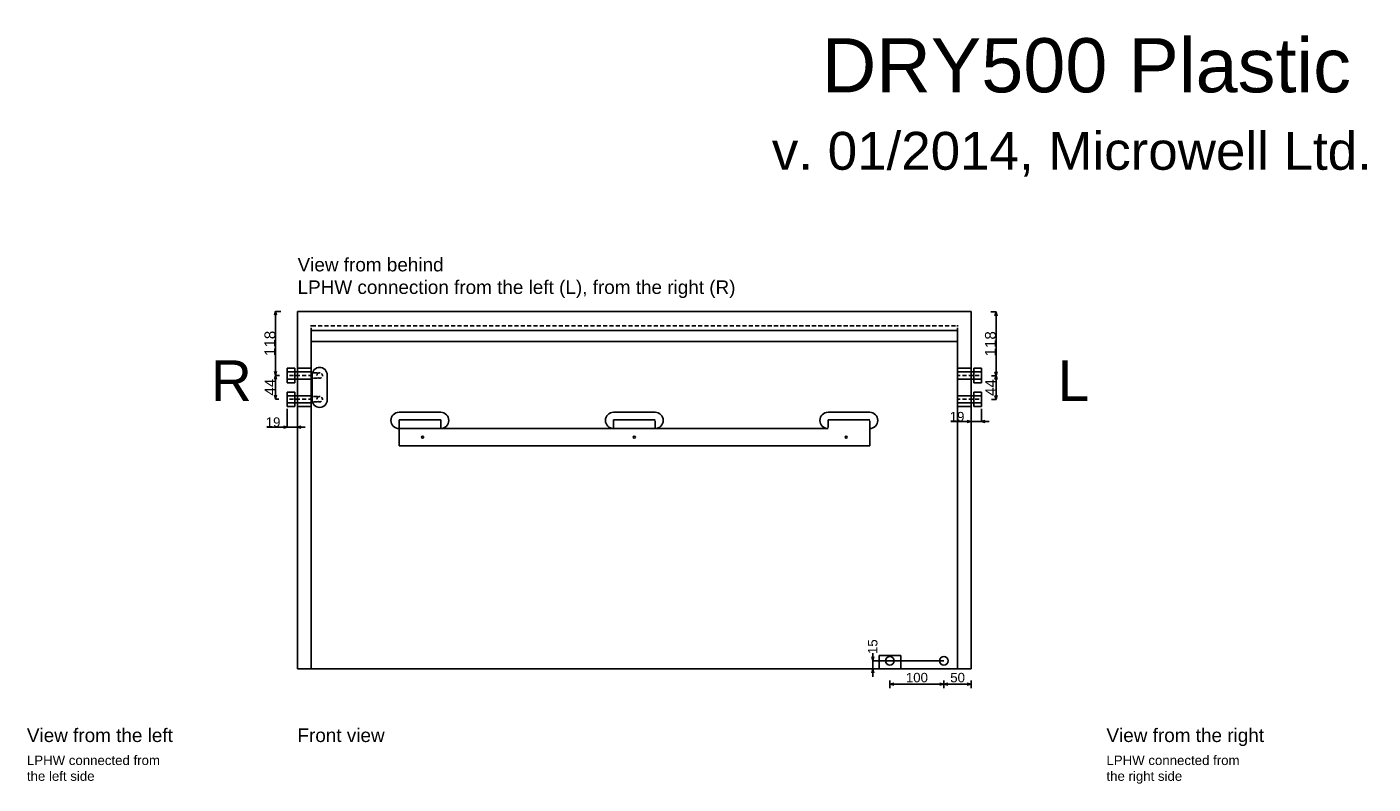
# Model space of a CAD drawing. Extents: x -655 to 3472, y -625 to 2146.
# Tile 3 of 4: x -500 to 1988, y 747 to 2146. Entities that reach past the tile are written whole.
import ezdxf

# ---------------------------------------------------------------- set-up
doc = ezdxf.new("R2010")
doc.units = 0
doc.header["$MEASUREMENT"] = 0
doc.linetypes.add('Achse', pattern=[11.5, 0, -4, 7.5, 0])
doc.linetypes.add('Hidden Line', pattern=[19.5611, 14.1111, -5.45])
for name, color, linetype in [('Desky', 7, 'Continuous'), ('Kóty délkové', 7, 'Continuous'), ('Nábytek a zařízení', 7, 'Continuous'), ('Oblouky a kružnice', 7, 'Continuous'), ('Střechy', 7, 'Continuous'), ('Textové bloky', 7, 'Continuous'), ('Zdi', 7, 'Continuous'), ('Čáry', 7, 'Continuous')]:
    doc.layers.add(name, color=color, linetype=linetype)
doc.styles.add('GENERATED_STYLE_1', font='ARIAL.ttf')
doc.dimstyles.new('Dimstyle_32D', dxfattribs={"dimtxt": 17.5, "dimasz": 7.125, "dimexe": 0.18, "dimexo": 0, "dimgap": 0.09, "dimtad": 1, "dimdec": 0, "dimzin": 0, "dimdsep": 46, "dimtxsty": 'GENERATED_STYLE_1', "dimblk": 'ARROWHEAD_3', "dimblk1": 'ARROWHEAD_3', "dimblk2": 'ARROWHEAD_3', "dimcen": 0.09, "dimclrd": 7, "dimclre": 7, "dimclrt": 7, "dimazin": 0, "dimtfac": 1, "dimtdec": 4, "dimtmove": 0, "dimatfit": 0, "dimfxl": 1, "dimtolj": 1, "dimtzin": 0, "dimarcsym": 0})
doc.dimstyles.new('Peter', dxfattribs={"dimtxt": 20, "dimasz": 7.125, "dimexe": 0.18, "dimexo": 0, "dimgap": 0.09, "dimtad": 1, "dimdec": 0, "dimzin": 0, "dimdsep": 46, "dimtxsty": 'GENERATED_STYLE_1', "dimblk": 'ARROWHEAD_3', "dimblk1": 'ARROWHEAD_3', "dimblk2": 'ARROWHEAD_3', "dimcen": 0.09, "dimclrd": 7, "dimclre": 7, "dimclrt": 7, "dimazin": 0, "dimtfac": 1, "dimtdec": 4, "dimtmove": 0, "dimatfit": 0, "dimfxl": 1, "dimtolj": 1, "dimtzin": 0, "dimarcsym": 0})

# ---------------------------------------------------------------- blocks, each defined once
blk = doc.blocks.new('ARROWHEAD_3')
at = {"color": 0, "linetype": 'Continuous'}
blk.add_line((0, 0), (-1, 0), dxfattribs=at)
blk.add_lwpolyline([(-1, 0.2679), (0, 0), (-1, -0.2679)], dxfattribs=at)
blk = doc.blocks.new('*D6')
at = {"layer": 'Defpoints', "color": 0}
for p in [(-19, 1440.5), (0, 1440.5), (-19, 1406.7)]:
    blk.add_point(p, dxfattribs=at)
at = {"layer": 'Kóty délkové', "color": 7, "linetype": 'Continuous', "lineweight": -2}
for p, q in [((-19, 1440.5), (-19, 1406.5)), ((0, 1440.5), (0, 1406.5)), ((-19, 1406.7), (-56.9, 1406.7)), ((0, 1406.7), (-19, 1406.7)), ((0, 1406.7), (14.2, 1406.7))]:
    blk.add_line(p, q, dxfattribs=at)
at = {"layer": 'Kóty délkové', "color": 7, "lineweight": -2, "xscale": 7.124999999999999, "yscale": 7.124999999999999, "zscale": 7.124999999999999}
blk.add_blockref('ARROWHEAD_3', (-19, 1406.7), dxfattribs=at)
at = {"layer": 'Kóty délkové', "color": 7, "lineweight": -2, "xscale": 7.124999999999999, "yscale": 7.124999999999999, "zscale": 7.124999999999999, "rotation": 180}
blk.add_blockref('ARROWHEAD_3', (0, 1406.7), dxfattribs=at)
at = {"layer": 'Kóty délkové', "color": 7, "linetype": 'Continuous', "insert": (-45.1, 1415.7), "char_height": 17.5, "attachment_point": 5, "style": 'GENERATED_STYLE_1'}
blk.add_mtext('\\A1;19', dxfattribs=at)
blk = doc.blocks.new('*D7')
at = {"layer": 'Defpoints', "color": 0}
for p in [(1063.1, 975), (1194.5, 975), (1245, 960)]:
    blk.add_point(p, dxfattribs=at)
at = {"layer": 'Kóty délkové', "color": 7, "linetype": 'Continuous', "lineweight": -2}
for p, q in [((1194.5, 975), (1062.9, 975)), ((1063.1, 982.1), (1063.1, 989.2)), ((1063.1, 960), (1063.1, 975)), ((1245, 960), (1062.9, 960)), ((1063.1, 960), (1063.1, 945.7))]:
    blk.add_line(p, q, dxfattribs=at)
at = {"layer": 'Kóty délkové', "color": 7, "lineweight": -2, "xscale": 7.124999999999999, "yscale": 7.124999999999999, "zscale": 7.124999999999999}
for p, rotation in [((1063.1, 975), 270), ((1063.1, 960), 90)]:
    blk.add_blockref('ARROWHEAD_3', p, dxfattribs=dict(at, rotation=rotation))
at = {"layer": 'Kóty délkové', "color": 7, "linetype": 'Continuous', "insert": (1063.1, 1001.1), "char_height": 17.5, "attachment_point": 5, "rotation": 90, "style": 'GENERATED_STYLE_1'}
blk.add_mtext('\\A1;15', dxfattribs=at)
blk = doc.blocks.new('*D9')
at = {"layer": 'Kóty délkové', "color": 7, "linetype": 'Continuous'}
for p, q in [((3552.2, 22344.2), (3452.2, 22344.2)), ((3552.2, 22344.2), (3545, 22346.1)), ((3552.2, 22344.2), (3545, 22342.3)), ((3552.2, 22351.2), (3552.2, 22337.2)), ((3552.2, 22344.2), (3559.5, 22346.1)), ((3602.7, 22344.2), (3552.2, 22344.2)), ((3552.2, 22344.2), (3559.5, 22342.3)), ((3602.7, 22344.2), (3595.4, 22346.1)), ((3602.7, 22344.2), (3595.4, 22342.3)), ((3602.7, 22351.2), (3602.7, 22337.2))]:
    blk.add_line(p, q, dxfattribs=at)
at = {"layer": 'Kóty délkové', "color": 7, "style": 'GENERATED_STYLE_1', "oblique": 0}
blk.add_text('50', height=17.5, dxfattribs=at).set_placement((3564, 22347.7))
blk = doc.blocks.new('*D10')
at = {"layer": 'Kóty délkové', "color": 7, "linetype": 'Continuous'}
for p, q in [((3452.2, 22351.2), (3452.2, 22337.2)), ((3452.2, 22344.2), (3459.5, 22346.1)), ((3552.2, 22344.2), (3452.2, 22344.2)), ((3452.2, 22344.2), (3459.5, 22342.3)), ((3552.2, 22344.2), (3545, 22346.1)), ((3552.2, 22344.2), (3545, 22342.3))]:
    blk.add_line(p, q, dxfattribs=at)
at = {"layer": 'Kóty délkové', "color": 7, "style": 'GENERATED_STYLE_1', "oblique": 0}
blk.add_text('100', height=17.5, dxfattribs=at).set_placement((3482, 22347.7))
blk = doc.blocks.new('*D11')
at = {"layer": 'Defpoints', "color": 0}
for p in [(1245, 1620), (1264, 1440.5), (1245, 1416.9)]:
    blk.add_point(p, dxfattribs=at)
at = {"layer": 'Kóty délkové', "color": 7, "linetype": 'Continuous', "lineweight": -2}
for p, q in [((1245, 1620), (1245, 1416.7)), ((1264, 1440.5), (1264, 1416.7)), ((1245, 1416.9), (1207.1, 1416.9)), ((1264, 1416.9), (1245, 1416.9)), ((1264, 1416.9), (1278.3, 1416.9))]:
    blk.add_line(p, q, dxfattribs=at)
at = {"layer": 'Kóty délkové', "color": 7, "lineweight": -2, "xscale": 7.124999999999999, "yscale": 7.124999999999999, "zscale": 7.124999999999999}
blk.add_blockref('ARROWHEAD_3', (1245, 1416.9), dxfattribs=at)
at = {"layer": 'Kóty délkové', "color": 7, "lineweight": -2, "xscale": 7.124999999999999, "yscale": 7.124999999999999, "zscale": 7.124999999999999, "rotation": 180}
blk.add_blockref('ARROWHEAD_3', (1264, 1416.9), dxfattribs=at)
at = {"layer": 'Kóty délkové', "color": 7, "linetype": 'Continuous', "insert": (1218.9, 1425.9), "char_height": 17.5, "attachment_point": 5, "style": 'GENERATED_STYLE_1'}
blk.add_mtext('\\A1;19', dxfattribs=at)
blk = doc.blocks.new('*D159')
at = {"color": 7, "linetype": 'Continuous', "lineweight": -2}
for p, q in [((-30.5, 1620.4), (-40.7, 1620.4)), ((-40.5, 1509.4), (-40.5, 1613.3)), ((-33.4, 1502.2), (-40.7, 1502.2))]:
    blk.add_line(p, q, dxfattribs=at)
at = {"layer": 'Defpoints', "color": 0}
for p in [(-40.5, 1620.4), (-30.5, 1620.4), (-33.4, 1502.2)]:
    blk.add_point(p, dxfattribs=at)
at = {"color": 7, "lineweight": -2, "xscale": 7.124999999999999, "yscale": 7.124999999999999, "zscale": 7.124999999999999}
for p, rotation in [((-40.5, 1620.4), 90), ((-40.5, 1502.2), 270)]:
    blk.add_blockref('ARROWHEAD_3', p, dxfattribs=dict(at, rotation=rotation))
at = {"color": 7, "linetype": 'Continuous', "lineweight": 0, "insert": (-50.8, 1561.3), "char_height": 20, "attachment_point": 5, "rotation": 90, "style": 'GENERATED_STYLE_1'}
blk.add_mtext('\\A1;118', dxfattribs=at)
blk = doc.blocks.new('*D160')
at = {"color": 7, "linetype": 'Continuous', "lineweight": -2}
for p, q in [((-40.3, 1502.4), (-40.7, 1502.4)), ((-40.5, 1465.7), (-40.5, 1495.3)), ((-34.5, 1458.6), (-40.7, 1458.6))]:
    blk.add_line(p, q, dxfattribs=at)
at = {"layer": 'Defpoints', "color": 0}
for p in [(-40.5, 1502.4), (-40.3, 1502.4), (-34.5, 1458.6)]:
    blk.add_point(p, dxfattribs=at)
at = {"color": 7, "lineweight": -2, "xscale": 7.124999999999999, "yscale": 7.124999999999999, "zscale": 7.124999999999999}
for p, rotation in [((-40.5, 1502.4), 90), ((-40.5, 1458.6), 270)]:
    blk.add_blockref('ARROWHEAD_3', p, dxfattribs=dict(at, rotation=rotation))
at = {"color": 7, "linetype": 'Continuous', "lineweight": 0, "insert": (-50.6, 1480.5), "char_height": 20, "attachment_point": 5, "rotation": 90, "style": 'GENERATED_STYLE_1'}
blk.add_mtext('\\A1;44', dxfattribs=at)
blk = doc.blocks.new('*D164')
at = {"color": 7, "linetype": 'Continuous', "lineweight": -2}
for p, q in [((1281.2, 1619.6), (1291.1, 1619.6)), ((1290.9, 1508.9), (1290.9, 1612.4)), ((1282.4, 1501.7), (1291.1, 1501.7))]:
    blk.add_line(p, q, dxfattribs=at)
at = {"layer": 'Defpoints', "color": 0}
for p in [(1281.2, 1619.6), (1290.9, 1619.6), (1282.4, 1501.7)]:
    blk.add_point(p, dxfattribs=at)
at = {"color": 7, "lineweight": -2, "xscale": 7.124999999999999, "yscale": 7.124999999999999, "zscale": 7.124999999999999}
for p, rotation in [((1290.9, 1619.6), 90), ((1290.9, 1501.7), 270)]:
    blk.add_blockref('ARROWHEAD_3', p, dxfattribs=dict(at, rotation=rotation))
at = {"color": 7, "linetype": 'Continuous', "lineweight": 0, "insert": (1280.6, 1560.6), "char_height": 20, "attachment_point": 5, "rotation": 90, "style": 'GENERATED_STYLE_1'}
blk.add_mtext('\\A1;118', dxfattribs=at)
blk = doc.blocks.new('*D165')
at = {"color": 7, "linetype": 'Continuous', "lineweight": -2}
for p, q in [((1291.1, 1501.5), (1290.8, 1501.5)), ((1290.9, 1464.9), (1290.9, 1494.4)), ((1282.4, 1457.7), (1291.1, 1457.7))]:
    blk.add_line(p, q, dxfattribs=at)
at = {"layer": 'Defpoints', "color": 0}
for p in [(1290.9, 1501.5), (1291.1, 1501.5), (1282.4, 1457.7)]:
    blk.add_point(p, dxfattribs=at)
at = {"color": 7, "lineweight": -2, "xscale": 7.124999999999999, "yscale": 7.124999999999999, "zscale": 7.124999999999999}
for p, rotation in [((1290.9, 1501.5), 90), ((1290.9, 1457.7), 270)]:
    blk.add_blockref('ARROWHEAD_3', p, dxfattribs=dict(at, rotation=rotation))
at = {"color": 7, "linetype": 'Continuous', "lineweight": 0, "insert": (1280.9, 1479.6), "char_height": 20, "attachment_point": 5, "rotation": 90, "style": 'GENERATED_STYLE_1'}
blk.add_mtext('\\A1;44', dxfattribs=at)
blk = doc.blocks.new('DIM_18', base_point=(3552.2, 22344.2))
at = {"layer": 'Kóty délkové', "color": 7, "linetype": 'Continuous'}
dim = blk.add_linear_dim(base=(3552.2136, 22344.1963), p1=(3602.6884, 22372.4036), p2=(3552.2136, 22387.4036), angle=180, dimstyle='Dimstyle_32D', dxfattribs=at)
dim.commit()
dim.dimension.update_dxf_attribs({"geometry": '*D9', "text_midpoint": (3570.701, 22356.4463)})
dim = blk.add_aligned_dim(p1=(3552.2, 22387.4), p2=(3452.2, 22387.4), distance=43.2, dimstyle='Dimstyle_32D', dxfattribs=at)
dim.commit()
dim.dimension.update_dxf_attribs({"geometry": '*D10', "text_midpoint": (3488.7, 22356.4)})

msp = doc.modelspace()

# ---------------------------------------------------------------- linework, layer by layer
at = {"layer": 'Desky', "color": 7, "linetype": 'Achse'}
msp.add_line((1220, 1594), (25, 1594), dxfattribs=at)
at = {"layer": 'Desky', "color": 7, "linetype": 'Continuous'}
for p, q in [((1220, 1585), (25, 1585)), ((1220, 1565), (25, 1565)), ((0, 975), (0, 980)), ((1245, 975), (1245, 980))]:
    msp.add_line(p, q, dxfattribs=at)
at = {"layer": 'Nábytek a zařízení', "color": 7, "linetype": 'Continuous'}
for p, q in [((1070.4, 960), (1070, 960)), ((1071.5, 960), (1070.4, 960)), ((1073.4, 960), (1071.5, 960)), ((1075.9, 960), (1073.4, 960)), ((1078.9, 960), (1075.9, 960)), ((1082.5, 960), (1078.9, 960)), ((1086.5, 960), (1082.5, 960)), ((1090.7, 960), (1086.5, 960)), ((1095, 960), (1090.7, 960)), ((1099.3, 960), (1095, 960)), ((1103.6, 960), (1099.3, 960)), ((1107.5, 960), (1103.6, 960)), ((1111.1, 960), (1107.5, 960)), ((1114.2, 960), (1111.1, 960)), ((1116.7, 960), (1114.2, 960)), ((1118.5, 960), (1116.7, 960)), ((1119.6, 960), (1118.5, 960)), ((1120, 960), (1119.6, 960))]:
    msp.add_line(p, q, dxfattribs=at)
at = {"layer": 'Oblouky a kružnice', "color": 1, "linetype": 'Achse'}
for centre in [(41, 1502), (41, 1458.2)]:
    msp.add_circle(centre, 5, dxfattribs=at)
at = {"layer": 'Oblouky a kružnice', "color": 7, "linetype": 'Continuous'}
for centre, radius in [((231.2, 1388), 2), ((622.5, 1388), 2), ((1013.9, 1388), 2), ((1094.5, 975), 8), ((1194.5, 975), 8)]:
    msp.add_circle(centre, radius, dxfattribs=at)
for centre, radius, start, end in [((41, 1503), 14, 0, 180), ((41, 1457), 14, 180, 0), ((187.7, 1419), 15, 90, 270), ((264.7, 1419), 15, 270, 90), ((584, 1419), 15, 90, 270), ((661, 1419), 15, 270, 90), ((980.4, 1419), 15, 90, 270), ((1057.4, 1419), 15, 270, 90)]:
    msp.add_arc(centre, radius, start, end, dxfattribs=at)
at = {"layer": 'Střechy', "color": 7, "linetype": 'Continuous'}
for p, q in [((0, 1620), (1245, 1620)), ((1245, 1615), (1245, 1535)), ((0, 1527.9), (0, 1535)), ((1245, 1527.9), (1245, 1535)), ((1245, 1527.9), (1245, 1535))]:
    msp.add_line(p, q, dxfattribs=at)
at = {"layer": 'Zdi', "color": 7, "linetype": 'Continuous'}
for p, q in [((0, 1040), (0, 1620)), ((25, 960), (25, 1585)), ((1220, 1585), (1220, 960)), ((490, 1565), (1220, 1565)), ((0, 980), (0, 1527.9)), ((1245, 1535), (1245, 1040)), ((1245, 980), (1245, 1527.9)), ((0, 975), (0, 1035)), ((1245, 1035), (1245, 975)), ((0, 975), (0, 960)), ((1245, 975), (1245, 960)), ((25, 960), (0, 960)), ((1070, 960), (25, 960)), ((1220, 960), (1120, 960)), ((1245, 960), (1220, 960))]:
    msp.add_line(p, q, dxfattribs=at)
at = {"layer": 'Čáry', "color": 7, "linetype": 'Achse'}
for p, q in [((25, 1594), (25, 1585)), ((1220, 1594), (1220, 1585))]:
    msp.add_line(p, q, dxfattribs=at)
at = {"layer": 'Čáry', "color": 1, "linetype": 'Continuous'}
for p, q in [((-19, 1488.5), (-19, 1515.5)), ((-19, 1515.5), (-5, 1515.5)), ((-19, 1508.5), (25, 1508.5)), ((-19, 1495.5), (25, 1495.5)), ((-5, 1515.5), (-5, 1488.5)), ((1264, 1508.5), (1220, 1508.5)), ((1264, 1495.5), (1220, 1495.5)), ((1264, 1515.5), (1250, 1515.5)), ((1250, 1515.5), (1250, 1488.5)), ((1264, 1488.5), (1264, 1515.5)), ((-19, 1488.5), (-5, 1488.5)), ((-19, 1444.5), (-19, 1471.5)), ((-19, 1471.5), (-5, 1471.5)), ((-5, 1471.5), (-5, 1444.5)), ((1264, 1488.5), (1250, 1488.5)), ((1264, 1471.5), (1250, 1471.5)), ((1250, 1471.5), (1250, 1444.5)), ((1264, 1444.5), (1264, 1471.5)), ((-19, 1464.5), (25, 1464.5)), ((-19, 1451.5), (25, 1451.5)), ((-19, 1444.5), (-5, 1444.5)), ((1264, 1464.5), (1220, 1464.5)), ((1264, 1451.5), (1220, 1451.5)), ((1264, 1444.5), (1250, 1444.5))]:
    msp.add_line(p, q, dxfattribs=at)
at = {"layer": 'Čáry', "color": 1, "linetype": 'Achse'}
for p, q in [((-19, 1502), (25, 1502)), ((41, 1507), (25, 1507)), ((41, 1497), (25, 1497)), ((1264, 1502), (1220, 1502)), ((-19, 1458), (25, 1458)), ((41, 1463.2), (25, 1463.2)), ((41, 1453.2), (25, 1453.2)), ((1264, 1458), (1220, 1458))]:
    msp.add_line(p, q, dxfattribs=at)
at = {"layer": 'Čáry', "color": 7, "linetype": 'Continuous'}
for p, q in [((25, 1515.5), (0, 1515.5)), ((27, 1457), (27, 1503)), ((55, 1457), (55, 1503)), ((1220, 1515.5), (1245, 1515.5)), ((25, 1444.5), (0, 1444.5)), ((1220, 1444.5), (1245, 1444.5)), ((187.7, 1434), (264.8, 1434)), ((187.7, 1420), (264.7, 1420)), ((187.7, 1372), (187.7, 1420)), ((584, 1434), (661.1, 1434)), ((661, 1420), (584, 1420)), ((980.4, 1434), (1057.5, 1434)), ((1057.4, 1420), (980.4, 1420)), ((980.4, 1404), (187.7, 1404)), ((1057.4, 1372), (1057.4, 1404)), ((1057.4, 1372), (187.7, 1372)), ((1075, 960), (1075, 985)), ((1115, 985), (1075, 985)), ((1115, 960), (1115, 985))]:
    msp.add_line(p, q, dxfattribs=at)
at = {"layer": 'Čáry', "color": 7, "linetype": 'Hidden Line'}
for p, q in [((264.7, 1420), (264.7, 1404)), ((584, 1420), (584, 1404)), ((661, 1404), (661, 1420)), ((980.4, 1420), (980.4, 1404)), ((1057.4, 1404), (1057.4, 1420))]:
    msp.add_line(p, q, dxfattribs=at)

# ---------------------------------------------------------------- block references
at = {"layer": 'Kóty délkové', "color": 7, "linetype": 'Continuous'}
msp.add_blockref('DIM_18', (1194.5, 931.8), dxfattribs=at)

# ---------------------------------------------------------------- texts
at = {"layer": 'Textové bloky', "color": 7, "style": 'GENERATED_STYLE_1'}
for s, insert, char_height, width, attachment_point in [('{DRY500 Plastic}', (1457.8, 2074.3), 100, 3866.254, 5), ('{v. 01/2014, Microwell Ltd.}', (1431, 1910.5), 70, 3923.215, 5), ('{View from behind\\PLPHW connection from the left (L), from the right (R)}', (0.2, 1719.3), 25, 1107.706, 1), ('{\\C1;R}', (-160, 1530), 75, 291.06, 1), ('{\\C1;L}', (1405, 1530), 75, 291.06, 1), ('{View from the left}', (-500, 850), 25, 436.226, 1), ('{Front view}', (0, 850), 25, 291.06, 1), ('{View from the right}', (1495, 850), 25, 470.248, 1), ('{LPHW connected from the left side}', (-500, 800), 17.5, 255.516, 1), ('{LPHW connected from the right side}', (1495, 800), 17.5, 255.516, 1)]:
    msp.add_mtext(s, dxfattribs=dict(at, insert=insert, char_height=char_height, width=width, attachment_point=attachment_point))

# ---------------------------------------------------------------- dimensions: what is measured, and where the dimension line sits
at = {"linetype": 'Continuous', "lineweight": 0}
for base, p1, p2, picture, middle in [((-40.5, 1620.4), (-33.4, 1502.2), (-30.5, 1620.4), '*D159', (-50.8, 1561.3)), ((1290.9, 1619.6), (1282.4, 1501.7), (1281.2, 1619.6), '*D164', (1280.6, 1560.6)), ((-40.5, 1502.4), (-34.5, 1458.6), (-40.3, 1502.4), '*D160', (-50.6, 1480.5)), ((1290.9, 1501.5), (1282.4, 1457.7), (1291.1, 1501.5), '*D165', (1280.9, 1479.6))]:
    dim = msp.add_linear_dim(base=base, p1=p1, p2=p2, angle=90, dimstyle='Peter', dxfattribs=at)
    dim.commit()
    dim.dimension.update_dxf_attribs({"geometry": picture, "text_midpoint": middle})
at = {"layer": 'Kóty délkové', "color": 7, "linetype": 'Continuous'}
dim = msp.add_linear_dim(base=(1245, 1416.9), p1=(1264, 1440.5), p2=(1245, 1620), angle=180, dimstyle='Dimstyle_32D', dxfattribs=at)
dim.commit()
dim.dimension.update_dxf_attribs({"geometry": '*D11', "text_midpoint": (1218.9, 1425.9)})
dim = msp.add_aligned_dim(p1=(0, 1440.5), p2=(-19, 1440.5), distance=33.8, dimstyle='Dimstyle_32D', dxfattribs=at)
dim.commit()
dim.dimension.update_dxf_attribs({"geometry": '*D6', "text_midpoint": (-45.1, 1415.7)})
dim = msp.add_linear_dim(base=(1063.1, 975), p1=(1245, 960), p2=(1194.5, 975), angle=90, dimstyle='Dimstyle_32D', dxfattribs=at)
dim.commit()
dim.dimension.update_dxf_attribs({"geometry": '*D7', "text_midpoint": (1063.1, 1001.1), "text_rotation": 90})

doc.saveas('drawing.dxf')
